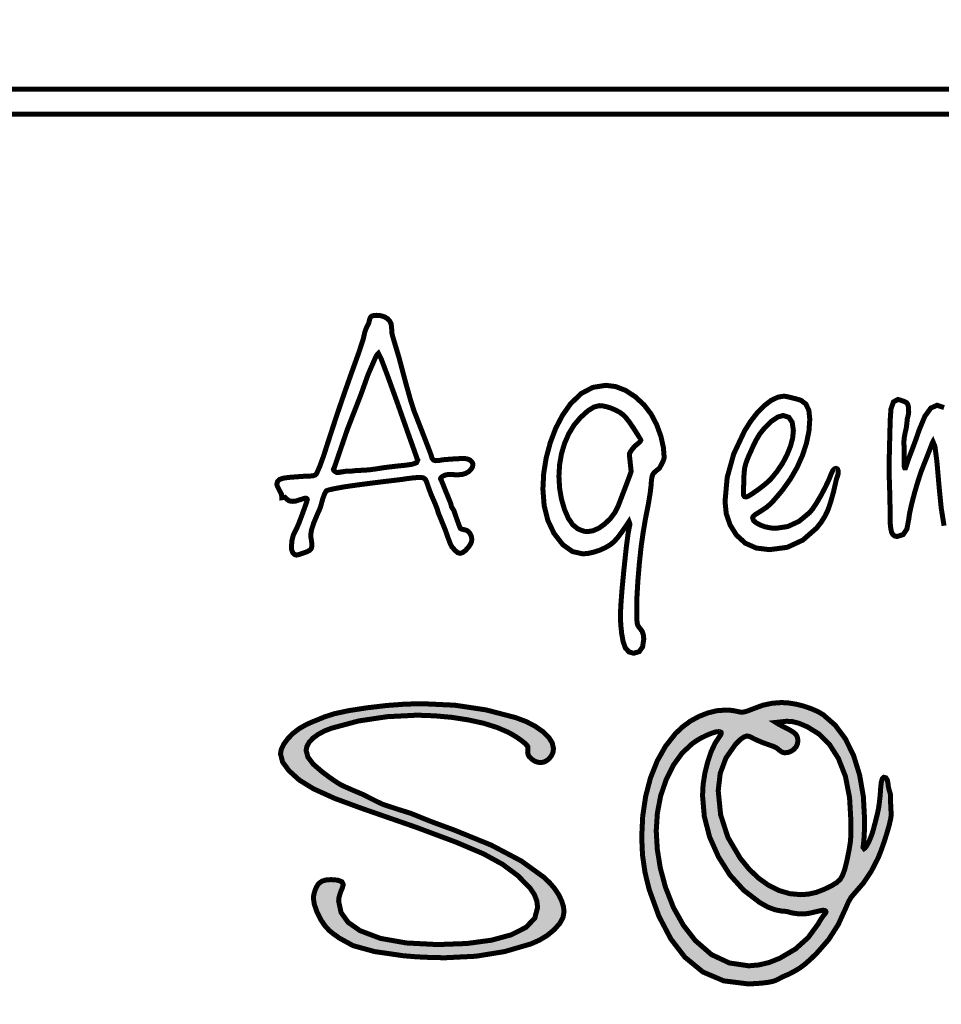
# Model space of a CAD drawing. Header units: millimetres. Extents: x 0 to 6566002, y 0 to 5716629.
# Tile 26 of 99: x 6564187 to 6564197, y 5715825 to 5715836. Entities that reach past the tile are written whole.
import ezdxf
from ezdxf import colors
from ezdxf.entities.mleader import LeaderData, LeaderLine
from ezdxf.math import Vec2, Vec3

# ---------------------------------------------------------------- set-up
doc = ezdxf.new("R2010")
doc.units = ezdxf.units.MM
doc.layers.add('!IS-W-OPIS RZĘDNYCH', color=160, linetype='Continuous', lineweight=13)
doc.styles.get("Standard").update_dxf_attribs({"font": 'arial.ttf'})

msp = doc.modelspace()

# ---------------------------------------------------------------- leaders
at = {"layer": '!IS-W-OPIS RZĘDNYCH'}
ml = msp.add_multileader_mtext('Standard', dxfattribs=at)
ml.set_content('{\\C5;STUDNIA WODOMIERZOWA}', color=256)
ml.set_leader_properties()
ml.build(insert=Vec2(0, 0))
ml.multileader.update_dxf_attribs({"has_text_frame": 1, "text_left_attachment_type": 2, "text_right_attachment_type": 2, "dogleg_length": 0.288, "arrow_head_size": 0.5})
ctx = ml.context
ctx.base_point, ctx.char_height, ctx.arrow_head_size, ctx.landing_gap_size, ctx.plane_origin = Vec3(6564820.407, 5715943.264), 0.8, 0.5, 0.104, Vec3(6564830.685, 5715951.059)
ctx.left_attachment, ctx.right_attachment, ctx.text_align_type, ctx.attachment_type = 2, 2, 1, 1
notes = []
notes.append((ctx, [(0, (0, 0, 0), (0, 0), (1, 0), 1, [])]))
ctx.mtext.insert, ctx.mtext.width, ctx.mtext.alignment, ctx.mtext.flow_direction = Vec3(6564825.378, 5715944.351), 7.02417, 2, 5
ctx.mtext.has_bg_fill, ctx.mtext.bg_color, ctx.mtext.bg_scale_factor, ctx.mtext.bg_transparency, ctx.mtext.use_window_bg_color = 1, -1073741824, 1, 0, 1
for ctx, leaders in notes:
    for number, flags, end, landing, length, lines in leaders:
        leader = LeaderData()
        leader.index, (leader.has_last_leader_line, leader.has_dogleg_vector, leader.attachment_direction) = number, flags
        leader.last_leader_point, leader.dogleg_vector, leader.dogleg_length = Vec3(end), Vec3(landing), length
        for number, points, colour, breaks in lines:
            line = LeaderLine()
            line.index, line.vertices, line.color, line.breaks = number, Vec3.list(points), colors.encode_raw_color(colour), breaks
            leader.lines.append(line)
        ctx.leaders.append(leader)

# ---------------------------------------------------------------- next in the draw order: hatches: boundary and pattern name
at = {"linetype": 'Continuous'}
h = msp.add_hatch(color=0, dxfattribs=at)
h.paths.add_polyline_path([(6564192.799, 5715827.773), (6564192.76, 5715827.836), (6564192.693, 5715827.901), (6564192.607, 5715827.961), (6564192.506, 5715828.013), (6564192.389, 5715828.057), (6564192.059, 5715828.143), (6564191.712, 5715828.195), (6564191.347, 5715828.212), (6564191.156, 5715828.207), (6564190.95, 5715828.192), (6564190.729, 5715828.166), (6564190.524, 5715828.134), (6564190.366, 5715828.1), (6564190.256, 5715828.065), (6564190.229, 5715828.053), (6564190.207, 5715828.044), (6564190.19, 5715828.037), (6564190.127, 5715828.012), (6564190.079, 5715827.991), (6564190.045, 5715827.975), (6564189.971, 5715827.932), (6564189.905, 5715827.881), (6564189.847, 5715827.822), (6564189.802, 5715827.761), (6564189.774, 5715827.704), (6564189.765, 5715827.652), (6564189.788, 5715827.562), (6564189.859, 5715827.465), (6564189.976, 5715827.359), (6564190.134, 5715827.262), (6564190.37, 5715827.155), (6564190.683, 5715827.04), (6564191.279, 5715826.833), (6564191.729, 5715826.665), (6564192.032, 5715826.536), (6564192.243, 5715826.42), (6564192.417, 5715826.291), (6564192.554, 5715826.15), (6564192.599, 5715826.081), (6564192.626, 5715826.011), (6564192.635, 5715825.94), (6564192.603, 5715825.818), (6564192.505, 5715825.716), (6564192.341, 5715825.633), (6564192.12, 5715825.573), (6564191.845, 5715825.536), (6564191.518, 5715825.524), (6564191.17, 5715825.542), (6564190.881, 5715825.593), (6564190.653, 5715825.679), (6564190.52, 5715825.772), (6564190.441, 5715825.882), (6564190.414, 5715826.008), (6564190.417, 5715826.042), (6564190.426, 5715826.079), (6564190.44, 5715826.12), (6564190.454, 5715826.154), (6564190.462, 5715826.179), (6564190.465, 5715826.195), (6564190.45, 5715826.225), (6564190.405, 5715826.243), (6564190.33, 5715826.249), (6564190.274, 5715826.245), (6564190.23, 5715826.232), (6564190.199, 5715826.211), (6564190.183, 5715826.194), (6564190.168, 5715826.169), (6564190.153, 5715826.136), (6564190.142, 5715826.101), (6564190.135, 5715826.07), (6564190.132, 5715826.044), (6564190.142, 5715825.975), (6564190.17, 5715825.893), (6564190.217, 5715825.799), (6564190.26, 5715825.735), (6564190.308, 5715825.682), (6564190.36, 5715825.64), (6564190.38, 5715825.627), (6564190.4, 5715825.612), (6564190.419, 5715825.598), (6564190.575, 5715825.512), (6564190.815, 5715825.446), (6564191.14, 5715825.399), (6564191.287, 5715825.387), (6564191.441, 5715825.38), (6564191.602, 5715825.377), (6564191.947, 5715825.394), (6564192.267, 5715825.446), (6564192.562, 5715825.532), (6564192.658, 5715825.575), (6564192.745, 5715825.628), (6564192.822, 5715825.692), (6564192.882, 5715825.76), (6564192.918, 5715825.825), (6564192.93, 5715825.889), (6564192.923, 5715825.949), (6564192.903, 5715826.013), (6564192.87, 5715826.081), (6564192.825, 5715826.149), (6564192.77, 5715826.213), (6564192.705, 5715826.275), (6564192.453, 5715826.457), (6564192.117, 5715826.634), (6564191.697, 5715826.805), (6564191.56, 5715826.855), (6564191.465, 5715826.89), (6564191.411, 5715826.911), (6564191.363, 5715826.93), (6564191.3, 5715826.956), (6564191.221, 5715826.988), (6564191.065, 5715827.037), (6564190.962, 5715827.071), (6564190.911, 5715827.088), (6564190.877, 5715827.103), (6564190.825, 5715827.128), (6564190.755, 5715827.163), (6564190.722, 5715827.181), (6564190.7, 5715827.192), (6564190.69, 5715827.197), (6564190.572, 5715827.247), (6564190.485, 5715827.285), (6564190.431, 5715827.311), (6564190.384, 5715827.341), (6564190.318, 5715827.386), (6564190.233, 5715827.449), (6564190.132, 5715827.536), (6564190.071, 5715827.616), (6564190.051, 5715827.69), (6564190.06, 5715827.736), (6564190.085, 5715827.782), (6564190.127, 5715827.827), (6564190.184, 5715827.869), (6564190.252, 5715827.906), (6564190.333, 5715827.938), (6564190.635, 5715828.019), (6564190.954, 5715828.067), (6564191.29, 5715828.084), (6564191.485, 5715828.077), (6564191.675, 5715828.06), (6564191.861, 5715828.031), (6564192.032, 5715827.994), (6564192.179, 5715827.948), (6564192.303, 5715827.895), (6564192.351, 5715827.869), (6564192.4, 5715827.839), (6564192.45, 5715827.804), (6564192.492, 5715827.771), (6564192.517, 5715827.746), (6564192.526, 5715827.731), (6564192.524, 5715827.669), (6564192.529, 5715827.643), (6564192.544, 5715827.618), (6564192.57, 5715827.593), (6564192.601, 5715827.572), (6564192.632, 5715827.56), (6564192.665, 5715827.555), (6564192.702, 5715827.56), (6564192.736, 5715827.576), (6564192.767, 5715827.602), (6564192.792, 5715827.635), (6564192.807, 5715827.671), (6564192.812, 5715827.71)])
h.paths.add_polyline_path([(6564195.823, 5715828.089), (6564195.761, 5715828.125), (6564195.688, 5715828.157), (6564195.605, 5715828.185), (6564195.518, 5715828.207), (6564195.436, 5715828.22), (6564195.358, 5715828.225), (6564195.253, 5715828.217), (6564195.149, 5715828.195), (6564195.046, 5715828.157), (6564194.99, 5715828.135), (6564194.945, 5715828.121), (6564194.914, 5715828.117), (6564194.9, 5715828.118), (6564194.877, 5715828.123), (6564194.844, 5715828.13), (6564194.809, 5715828.136), (6564194.773, 5715828.14), (6564194.736, 5715828.141), (6564194.638, 5715828.134), (6564194.538, 5715828.11), (6564194.438, 5715828.071), (6564194.342, 5715828.019), (6564194.255, 5715827.955), (6564194.175, 5715827.88), (6564194.063, 5715827.738), (6564193.97, 5715827.573), (6564193.895, 5715827.385), (6564193.841, 5715827.178), (6564193.808, 5715826.956), (6564193.797, 5715826.721), (6564193.806, 5715826.521), (6564193.834, 5715826.328), (6564193.88, 5715826.14), (6564193.989, 5715825.84), (6564194.122, 5715825.587), (6564194.279, 5715825.383), (6564194.48, 5715825.218), (6564194.713, 5715825.119), (6564194.976, 5715825.086), (6564195.054, 5715825.088), (6564195.128, 5715825.093), (6564195.198, 5715825.101), (6564195.235, 5715825.108), (6564195.262, 5715825.114), (6564195.281, 5715825.12), (6564195.3, 5715825.128), (6564195.329, 5715825.142), (6564195.367, 5715825.163), (6564195.442, 5715825.195), (6564195.508, 5715825.23), (6564195.565, 5715825.265), (6564195.621, 5715825.307), (6564195.683, 5715825.362), (6564195.751, 5715825.428), (6564195.883, 5715825.579), (6564195.99, 5715825.746), (6564196.073, 5715825.928), (6564196.102, 5715825.995), (6564196.133, 5715826.05), (6564196.167, 5715826.09), (6564196.272, 5715826.211), (6564196.361, 5715826.345), (6564196.437, 5715826.493), (6564196.467, 5715826.569), (6564196.499, 5715826.658), (6564196.532, 5715826.761), (6564196.56, 5715826.858), (6564196.576, 5715826.928), (6564196.582, 5715826.971), (6564196.573, 5715827.146), (6564196.573, 5715827.202), (6564196.56, 5715827.245), (6564196.55, 5715827.285), (6564196.546, 5715827.323), (6564196.539, 5715827.361), (6564196.523, 5715827.384), (6564196.5, 5715827.391), (6564196.483, 5715827.376), (6564196.471, 5715827.335), (6564196.464, 5715827.266), (6564196.458, 5715827.182), (6564196.45, 5715827.11), (6564196.442, 5715827.051), (6564196.429, 5715826.99), (6564196.409, 5715826.909), (6564196.383, 5715826.809), (6564196.368, 5715826.759), (6564196.349, 5715826.71), (6564196.328, 5715826.663), (6564196.307, 5715826.625), (6564196.291, 5715826.602), (6564196.276, 5715826.592), (6564196.268, 5715826.603), (6564196.268, 5715826.615), (6564196.27, 5715826.624), (6564196.278, 5715826.702), (6564196.283, 5715826.8), (6564196.285, 5715826.917), (6564196.271, 5715827.176), (6564196.23, 5715827.414), (6564196.163, 5715827.631), (6564196.071, 5715827.819), (6564195.958, 5715827.971)])
h.paths.add_polyline_path([(6564194.936, 5715827.84), (6564194.97, 5715827.852), (6564194.99, 5715827.849), (6564195.016, 5715827.839), (6564195.048, 5715827.822), (6564195.092, 5715827.801), (6564195.148, 5715827.778), (6564195.217, 5715827.753), (6564195.268, 5715827.735), (6564195.3, 5715827.72), (6564195.315, 5715827.708), (6564195.346, 5715827.683), (6564195.371, 5715827.669), (6564195.392, 5715827.664), (6564195.43, 5715827.668), (6564195.465, 5715827.681), (6564195.496, 5715827.703), (6564195.52, 5715827.73), (6564195.535, 5715827.762), (6564195.54, 5715827.796), (6564195.537, 5715827.828), (6564195.528, 5715827.854), (6564195.513, 5715827.875), (6564195.488, 5715827.895), (6564195.448, 5715827.92), (6564195.392, 5715827.949), (6564195.356, 5715827.967), (6564195.323, 5715827.985), (6564195.294, 5715828.003), (6564195.414, 5715828.016), (6564195.476, 5715828.013), (6564195.554, 5715827.993), (6564195.646, 5715827.954), (6564195.78, 5715827.871), (6564195.895, 5715827.754), (6564195.992, 5715827.602), (6564196.071, 5715827.401), (6564196.117, 5715827.164), (6564196.133, 5715826.889), (6564196.132, 5715826.792), (6564196.13, 5715826.719), (6564196.126, 5715826.67), (6564196.119, 5715826.622), (6564196.106, 5715826.55), (6564196.086, 5715826.454), (6564196.063, 5715826.362), (6564196.038, 5715826.295), (6564196.012, 5715826.251), (6564195.974, 5715826.216), (6564195.914, 5715826.179), (6564195.83, 5715826.139), (6564195.744, 5715826.106), (6564195.658, 5715826.087), (6564195.572, 5715826.081), (6564195.45, 5715826.092), (6564195.331, 5715826.127), (6564195.212, 5715826.186), (6564195.099, 5715826.267), (6564194.994, 5715826.368), (6564194.895, 5715826.49), (6564194.759, 5715826.721), (6564194.678, 5715826.972), (6564194.651, 5715827.241), (6564194.673, 5715827.433), (6564194.737, 5715827.606), (6564194.844, 5715827.759), (6564194.894, 5715827.809)], flags=16)
h.paths.add_polyline_path([(6564194.685, 5715827.886), (6564194.683, 5715827.874), (6564194.677, 5715827.861), (6564194.666, 5715827.847), (6564194.616, 5715827.771), (6564194.571, 5715827.675), (6564194.532, 5715827.557), (6564194.501, 5715827.431), (6564194.482, 5715827.307), (6564194.476, 5715827.186), (6564194.496, 5715826.953), (6564194.555, 5715826.725), (6564194.653, 5715826.504), (6564194.782, 5715826.3), (6564194.936, 5715826.13), (6564195.115, 5715825.993), (6564195.204, 5715825.943), (6564195.286, 5715825.912), (6564195.36, 5715825.898), (6564195.388, 5715825.896), (6564195.406, 5715825.894), (6564195.414, 5715825.894), (6564195.471, 5715825.878), (6564195.53, 5715825.869), (6564195.591, 5715825.866), (6564195.63, 5715825.868), (6564195.675, 5715825.875), (6564195.726, 5715825.887), (6564195.773, 5715825.898), (6564195.805, 5715825.905), (6564195.822, 5715825.907), (6564195.84, 5715825.905), (6564195.856, 5715825.896), (6564195.851, 5715825.878), (6564195.839, 5715825.863), (6564195.819, 5715825.839), (6564195.795, 5715825.803), (6564195.766, 5715825.754), (6564195.656, 5715825.603), (6564195.514, 5715825.475), (6564195.339, 5715825.372), (6564195.223, 5715825.325), (6564195.106, 5715825.297), (6564194.991, 5715825.287), (6564194.775, 5715825.319), (6564194.576, 5715825.412), (6564194.395, 5715825.569), (6564194.262, 5715825.74), (6564194.151, 5715825.938), (6564194.062, 5715826.165), (6564194.005, 5715826.376), (6564193.971, 5715826.586), (6564193.959, 5715826.794), (6564193.972, 5715826.992), (6564194.008, 5715827.182), (6564194.07, 5715827.364), (6564194.151, 5715827.527), (6564194.249, 5715827.662), (6564194.363, 5715827.768), (6564194.413, 5715827.802), (6564194.467, 5715827.833), (6564194.527, 5715827.862), (6564194.584, 5715827.885), (6564194.628, 5715827.898), (6564194.66, 5715827.901), (6564194.681, 5715827.896)], flags=16)
h.paths.add_polyline_path([(6564197.938, 5715826.019), (6564198.01, 5715826.492), (6564198.092, 5715826.893), (6564198.183, 5715827.223), (6564198.244, 5715827.407), (6564198.283, 5715827.517), (6564198.298, 5715827.553), (6564198.319, 5715827.527), (6564198.336, 5715827.449), (6564198.35, 5715827.318), (6564198.386, 5715826.975), (6564198.394, 5715826.871), (6564198.402, 5715826.791), (6564198.409, 5715826.736), (6564198.419, 5715826.677), (6564198.424, 5715826.629), (6564198.426, 5715826.589), (6564198.424, 5715826.573), (6564198.422, 5715826.56), (6564198.42, 5715826.555), (6564198.421, 5715826.549), (6564198.424, 5715826.542), (6564198.429, 5715826.532), (6564198.436, 5715826.516), (6564198.441, 5715826.494), (6564198.444, 5715826.463), (6564198.457, 5715826.29), (6564198.472, 5715826.143), (6564198.488, 5715826.023), (6564198.51, 5715825.86), (6564198.52, 5715825.812), (6564198.528, 5715825.772), (6564198.533, 5715825.741), (6564198.547, 5715825.657), (6564198.569, 5715825.565), (6564198.598, 5715825.466), (6564198.631, 5715825.375), (6564198.662, 5715825.305), (6564198.691, 5715825.256), (6564198.75, 5715825.188), (6564198.806, 5715825.148), (6564198.86, 5715825.134), (6564198.879, 5715825.137), (6564198.901, 5715825.144), (6564198.924, 5715825.155), (6564198.951, 5715825.172), (6564198.974, 5715825.189), (6564198.992, 5715825.208), (6564199.007, 5715825.232), (6564199.025, 5715825.264), (6564199.043, 5715825.306), (6564199.068, 5715825.368), (6564199.084, 5715825.406), (6564199.089, 5715825.42), (6564199.084, 5715825.459), (6564199.097, 5715825.474), (6564199.104, 5715825.512), (6564199.116, 5715825.599), (6564199.131, 5715825.737), (6564199.135, 5715825.903), (6564199.14, 5715826.002), (6564199.146, 5715826.068), (6564199.152, 5715826.099), (6564199.157, 5715826.108), (6564199.16, 5715826.114), (6564199.161, 5715826.118), (6564199.16, 5715826.121), (6564199.158, 5715826.126), (6564199.154, 5715826.133), (6564199.15, 5715826.172), (6564199.143, 5715826.255), (6564199.135, 5715826.381), (6564199.133, 5715826.469), (6564199.114, 5715826.542), (6564199.11, 5715826.572), (6564199.1, 5715826.607), (6564199.084, 5715826.644), (6564199.071, 5715826.673), (6564199.063, 5715826.696), (6564199.06, 5715826.712), (6564199.062, 5715826.781), (6564199.06, 5715826.796), (6564199.053, 5715826.806), (6564199.041, 5715826.809), (6564199.033, 5715826.806), (6564199.024, 5715826.798), (6564199.016, 5715826.785), (6564199.008, 5715826.768), (6564199.004, 5715826.752), (6564199.003, 5715826.736), (6564199.003, 5715826.717), (6564199.005, 5715826.687), (6564199.007, 5715826.646), (6564199.007, 5715826.634), (6564199.007, 5715826.623), (6564199.004, 5715826.596), (6564199, 5715826.568), (6564198.999, 5715826.553), (6564198.997, 5715826.528), (6564198.994, 5715826.493), (6564198.98, 5715826.229), (6564198.965, 5715826.017), (6564198.949, 5715825.859), (6564198.934, 5715825.746), (6564198.915, 5715825.643), (6564198.893, 5715825.55), (6564198.87, 5715825.478), (6564198.85, 5715825.434), (6564198.832, 5715825.42), (6564198.821, 5715825.426), (6564198.809, 5715825.445), (6564198.796, 5715825.476), (6564198.749, 5715825.602), (6564198.711, 5715825.734), (6564198.683, 5715825.872), (6564198.653, 5715826.074), (6564198.625, 5715826.317), (6564198.597, 5715826.6), (6564198.592, 5715826.629), (6564198.59, 5715826.651), (6564198.589, 5715826.665), (6564198.585, 5715826.71), (6564198.576, 5715826.807), (6564198.561, 5715826.956), (6564198.531, 5715827.269), (6564198.507, 5715827.488), (6564198.488, 5715827.615), (6564198.46, 5715827.738), (6564198.428, 5715827.818), (6564198.394, 5715827.854), (6564198.342, 5715827.874), (6564198.31, 5715827.887), (6564198.296, 5715827.891), (6564198.276, 5715827.886), (6564198.251, 5715827.869), (6564198.221, 5715827.841), (6564198.186, 5715827.793), (6564198.15, 5715827.725), (6564198.113, 5715827.636), (6564198.005, 5715827.309), (6564197.91, 5715826.945), (6564197.828, 5715826.544), (6564197.806, 5715826.423), (6564197.786, 5715826.323), (6564197.766, 5715826.243), (6564197.76, 5715826.299), (6564197.752, 5715826.427), (6564197.743, 5715826.626), (6564197.743, 5715826.737), (6564197.741, 5715826.885), (6564197.754, 5715827.156), (6564197.749, 5715827.201), (6564197.753, 5715827.231), (6564197.76, 5715827.266), (6564197.765, 5715827.292), (6564197.77, 5715827.365), (6564197.773, 5715827.486), (6564197.776, 5715827.576), (6564197.782, 5715827.652), (6564197.79, 5715827.714), (6564197.795, 5715827.744), (6564197.798, 5715827.771), (6564197.798, 5715827.794), (6564197.793, 5715827.82), (6564197.775, 5715827.846), (6564197.746, 5715827.873), (6564197.712, 5715827.897), (6564197.679, 5715827.911), (6564197.647, 5715827.915), (6564197.638, 5715827.915), (6564197.63, 5715827.914), (6564197.621, 5715827.911), (6564197.583, 5715827.897), (6564197.566, 5715827.899), (6564197.554, 5715827.9), (6564197.547, 5715827.901), (6564197.521, 5715827.897), (6564197.498, 5715827.885), (6564197.478, 5715827.864), (6564197.462, 5715827.838), (6564197.452, 5715827.809), (6564197.449, 5715827.776), (6564197.449, 5715827.762), (6564197.452, 5715827.745), (6564197.455, 5715827.724), (6564197.467, 5715827.64), (6564197.474, 5715827.55), (6564197.476, 5715827.455), (6564197.476, 5715827.403), (6564197.473, 5715827.351), (6564197.47, 5715827.298), (6564197.464, 5715827.204), (6564197.46, 5715827.143), (6564197.459, 5715827.113), (6564197.467, 5715827.046), (6564197.491, 5715827.003), (6564197.532, 5715826.986), (6564197.552, 5715826.983), (6564197.572, 5715826.979), (6564197.58, 5715826.969), (6564197.581, 5715826.949), (6564197.582, 5715826.709), (6564197.587, 5715826.488), (6564197.596, 5715826.288), (6564197.613, 5715826.026), (6564197.623, 5715825.861), (6564197.626, 5715825.795), (6564197.631, 5715825.665), (6564197.639, 5715825.563), (6564197.651, 5715825.489), (6564197.667, 5715825.439), (6564197.69, 5715825.409), (6564197.72, 5715825.399), (6564197.75, 5715825.405), (6564197.788, 5715825.42), (6564197.833, 5715825.446), (6564197.855, 5715825.462), (6564197.871, 5715825.481), (6564197.881, 5715825.501), (6564197.888, 5715825.529), (6564197.892, 5715825.568), (6564197.895, 5715825.618), (6564197.901, 5715825.697), (6564197.915, 5715825.831)])
h.paths.add_polyline_path([(6564202.092, 5715826.781), (6564202.304, 5715826.798), (6564202.482, 5715826.811), (6564202.626, 5715826.82), (6564202.66, 5715826.824), (6564202.699, 5715826.827), (6564202.743, 5715826.829), (6564202.851, 5715826.843), (6564202.917, 5715826.878), (6564202.942, 5715826.936), (6564202.94, 5715826.953), (6564202.929, 5715826.969), (6564202.911, 5715826.984), (6564202.888, 5715826.995), (6564202.863, 5715827.002), (6564202.835, 5715827.004), (6564202.726, 5715826.995), (6564202.652, 5715826.993), (6564202.581, 5715826.989), (6564202.515, 5715826.982), (6564202.467, 5715826.977), (6564202.366, 5715826.971), (6564202.214, 5715826.962), (6564202.139, 5715826.956), (6564202.06, 5715826.948), (6564201.977, 5715826.937), (6564201.897, 5715826.928), (6564201.838, 5715826.923), (6564201.798, 5715826.921), (6564201.785, 5715826.922), (6564201.776, 5715826.923), (6564201.728, 5715826.927), (6564201.69, 5715826.929), (6564201.661, 5715826.93), (6564201.627, 5715826.926), (6564201.59, 5715826.916), (6564201.548, 5715826.898), (6564201.535, 5715826.893), (6564201.518, 5715826.89), (6564201.496, 5715826.889), (6564201.477, 5715826.883), (6564201.003, 5715826.803), (6564200.887, 5715826.762), (6564200.817, 5715826.729), (6564200.794, 5715826.706), (6564200.795, 5715826.699), (6564200.799, 5715826.692), (6564200.809, 5715826.678), (6564200.816, 5715826.668), (6564200.811, 5715826.657), (6564200.797, 5715826.642), (6564200.775, 5715826.622), (6564200.759, 5715826.607), (6564200.75, 5715826.59), (6564200.747, 5715826.572), (6564200.75, 5715826.559), (6564200.76, 5715826.543), (6564200.777, 5715826.521), (6564200.796, 5715826.501), (6564200.812, 5715826.486), (6564200.825, 5715826.477), (6564200.838, 5715826.472), (6564200.854, 5715826.468), (6564200.875, 5715826.467), (6564200.91, 5715826.47), (6564200.942, 5715826.477), (6564200.971, 5715826.49), (6564201.06, 5715826.536), (6564201.146, 5715826.574), (6564201.227, 5715826.603), (6564201.289, 5715826.621), (6564201.367, 5715826.639), (6564201.463, 5715826.657), (6564201.556, 5715826.673), (6564201.629, 5715826.682), (6564201.682, 5715826.685), (6564201.711, 5715826.678), (6564201.736, 5715826.656), (6564201.759, 5715826.621), (6564201.776, 5715826.575), (6564201.786, 5715826.523), (6564201.789, 5715826.465), (6564201.778, 5715826.317), (6564201.746, 5715826.168), (6564201.692, 5715826.018), (6564201.62, 5715825.875), (6564201.532, 5715825.745), (6564201.428, 5715825.628), (6564201.261, 5715825.493), (6564201.083, 5715825.412), (6564200.894, 5715825.385), (6564200.826, 5715825.39), (6564200.755, 5715825.406), (6564200.678, 5715825.433), (6564200.539, 5715825.515), (6564200.415, 5715825.639), (6564200.309, 5715825.805), (6564200.214, 5715826.033), (6564200.157, 5715826.282), (6564200.138, 5715826.551), (6564200.142, 5715826.609), (6564200.155, 5715826.714), (6564200.175, 5715826.865), (6564200.172, 5715826.902), (6564200.191, 5715826.949), (6564200.223, 5715827.072), (6564200.245, 5715827.157), (6564200.259, 5715827.205), (6564200.269, 5715827.235), (6564200.283, 5715827.267), (6564200.299, 5715827.301), (6564200.409, 5715827.494), (6564200.527, 5715827.654), (6564200.653, 5715827.783), (6564200.726, 5715827.841), (6564200.805, 5715827.891), (6564200.888, 5715827.932), (6564200.971, 5715827.962), (6564201.05, 5715827.981), (6564201.124, 5715827.987), (6564201.165, 5715827.986), (6564201.205, 5715827.982), (6564201.244, 5715827.977), (6564201.281, 5715827.969), (6564201.308, 5715827.958), (6564201.326, 5715827.944), (6564201.336, 5715827.925), (6564201.342, 5715827.897), (6564201.345, 5715827.862), (6564201.34, 5715827.791), (6564201.328, 5715827.724), (6564201.308, 5715827.66), (6564201.298, 5715827.629), (6564201.291, 5715827.605), (6564201.289, 5715827.587), (6564201.293, 5715827.567), (6564201.303, 5715827.547), (6564201.32, 5715827.526), (6564201.341, 5715827.508), (6564201.36, 5715827.495), (6564201.379, 5715827.49), (6564201.394, 5715827.489), (6564201.418, 5715827.491), (6564201.45, 5715827.494), (6564201.482, 5715827.497), (6564201.505, 5715827.501), (6564201.518, 5715827.504), (6564201.562, 5715827.532), (6564201.594, 5715827.576), (6564201.614, 5715827.638), (6564201.618, 5715827.657), (6564201.622, 5715827.675), (6564201.634, 5715827.691), (6564201.656, 5715827.725), (6564201.691, 5715827.777), (6564201.796, 5715827.952), (6564201.86, 5715828.068), (6564201.881, 5715828.124), (6564201.88, 5715828.142), (6564201.877, 5715828.154), (6564201.871, 5715828.162), (6564201.861, 5715828.167), (6564201.843, 5715828.171), (6564201.817, 5715828.175), (6564201.723, 5715828.188), (6564201.713, 5715828.187), (6564201.702, 5715828.185), (6564201.689, 5715828.18), (6564201.58, 5715828.154), (6564201.518, 5715828.122), (6564201.508, 5715828.127), (6564201.484, 5715828.139), (6564201.445, 5715828.16), (6564201.352, 5715828.2), (6564201.249, 5715828.224), (6564201.138, 5715828.233), (6564201.034, 5715828.225), (6564200.929, 5715828.201), (6564200.821, 5715828.162), (6564200.715, 5715828.109), (6564200.616, 5715828.044), (6564200.522, 5715827.968), (6564200.413, 5715827.849), (6564200.307, 5715827.694), (6564200.205, 5715827.503), (6564200.118, 5715827.303), (6564200.061, 5715827.121), (6564200.034, 5715826.958), (6564200.03, 5715826.926), (6564200.025, 5715826.896), (6564200.019, 5715826.869), (6564200.002, 5715826.78), (6564199.992, 5715826.665), (6564199.989, 5715826.523), (6564200.031, 5715826.09), (6564200.158, 5715825.717), (6564200.369, 5715825.403), (6564200.447, 5715825.326), (6564200.535, 5715825.262), (6564200.632, 5715825.209), (6564200.734, 5715825.171), (6564200.84, 5715825.148), (6564200.948, 5715825.14), (6564201.081, 5715825.154), (6564201.212, 5715825.195), (6564201.339, 5715825.263), (6564201.48, 5715825.376), (6564201.612, 5715825.518), (6564201.734, 5715825.691), (6564201.85, 5715825.924), (6564201.92, 5715826.176), (6564201.943, 5715826.446), (6564201.94, 5715826.539), (6564201.932, 5715826.621), (6564201.917, 5715826.691), (6564201.914, 5715826.709), (6564201.913, 5715826.725), (6564201.933, 5715826.75), (6564201.993, 5715826.769)])

# ---------------------------------------------------------------- next in the draw order: linework, layer by layer
at = {"color": 0, "linetype": 'Continuous', "const_width": 0.0559}
for points in [[(6564169.983, 5715835.07), (6564243.472, 5715835.07), (6564243.472, 5715740.818), (6564169.983, 5715740.818)], [(6564170.262, 5715834.791), (6564243.193, 5715834.791), (6564243.193, 5715741.098), (6564170.262, 5715741.098)], [(6564191.814, 5715830.948), (6564191.839, 5715830.946), (6564191.862, 5715830.939), (6564191.883, 5715830.928), (6564191.899, 5715830.913), (6564191.909, 5715830.898), (6564191.913, 5715830.881), (6564191.907, 5715830.852), (6564191.891, 5715830.826), (6564191.865, 5715830.801), (6564191.831, 5715830.782), (6564191.794, 5715830.771), (6564191.755, 5715830.767), (6564191.635, 5715830.769), (6564191.618, 5715830.767), (6564191.6, 5715830.762), (6564191.581, 5715830.753), (6564191.565, 5715830.742), (6564191.555, 5715830.732), (6564191.552, 5715830.722), (6564191.561, 5715830.703), (6564191.593, 5715830.623), (6564191.663, 5715830.452), (6564191.674, 5715830.41), (6564191.701, 5715830.366), (6564191.731, 5715830.278), (6564191.752, 5715830.22), (6564191.766, 5715830.183), (6564191.773, 5715830.168), (6564191.781, 5715830.163), (6564191.8, 5715830.157), (6564191.828, 5715830.151), (6564191.847, 5715830.144), (6564191.864, 5715830.131), (6564191.879, 5715830.113), (6564191.891, 5715830.09), (6564191.898, 5715830.066), (6564191.9, 5715830.041), (6564191.896, 5715830.017), (6564191.884, 5715829.99), (6564191.864, 5715829.96), (6564191.829, 5715829.921), (6564191.797, 5715829.898), (6564191.77, 5715829.89), (6564191.743, 5715829.898), (6564191.712, 5715829.924), (6564191.676, 5715829.966), (6564191.661, 5715829.996), (6564191.637, 5715830.058), (6564191.603, 5715830.155), (6564191.526, 5715830.343), (6564191.513, 5715830.388), (6564191.491, 5715830.444), (6564191.462, 5715830.51), (6564191.446, 5715830.547), (6564191.423, 5715830.608), (6564191.394, 5715830.692), (6564191.381, 5715830.717), (6564191.36, 5715830.732), (6564191.332, 5715830.737), (6564191.282, 5715830.735), (6564191.227, 5715830.73), (6564191.166, 5715830.722), (6564191.129, 5715830.716), (6564191.047, 5715830.706), (6564190.92, 5715830.691), (6564190.761, 5715830.671), (6564190.616, 5715830.652), (6564190.484, 5715830.633), (6564190.378, 5715830.614), (6564190.309, 5715830.599), (6564190.277, 5715830.588), (6564190.258, 5715830.556), (6564190.237, 5715830.5), (6564190.215, 5715830.42), (6564190.212, 5715830.408), (6564190.201, 5715830.38), (6564190.181, 5715830.336), (6564190.137, 5715830.232), (6564190.111, 5715830.151), (6564190.102, 5715830.093), (6564190.103, 5715830.082), (6564190.104, 5715830.069), (6564190.107, 5715830.056), (6564190.111, 5715830.027), (6564190.114, 5715830.003), (6564190.115, 5715829.983), (6564190.113, 5715829.962), (6564190.109, 5715829.945), (6564190.101, 5715829.933), (6564190.088, 5715829.922), (6564190.067, 5715829.911), (6564190.038, 5715829.899), (6564189.993, 5715829.884), (6564189.961, 5715829.874), (6564189.944, 5715829.871), (6564189.929, 5715829.874), (6564189.916, 5715829.883), (6564189.903, 5715829.897), (6564189.894, 5715829.916), (6564189.888, 5715829.937), (6564189.887, 5715829.959), (6564189.892, 5715830.03), (6564189.908, 5715830.093), (6564189.935, 5715830.148), (6564189.95, 5715830.178), (6564189.974, 5715830.236), (6564190.007, 5715830.323), (6564190.038, 5715830.409), (6564190.057, 5715830.464), (6564190.064, 5715830.489), (6564190.061, 5715830.498), (6564190.054, 5715830.504), (6564190.042, 5715830.506), (6564190.03, 5715830.503), (6564190.001, 5715830.494), (6564189.955, 5715830.48), (6564189.938, 5715830.474), (6564189.921, 5715830.471), (6564189.901, 5715830.47), (6564189.88, 5715830.472), (6564189.863, 5715830.476), (6564189.85, 5715830.483), (6564189.814, 5715830.515), (6564189.779, 5715830.51), (6564189.777, 5715830.548), (6564189.748, 5715830.602), (6564189.73, 5715830.639), (6564189.724, 5715830.659), (6564189.732, 5715830.691), (6564189.754, 5715830.714), (6564189.793, 5715830.728), (6564189.822, 5715830.733), (6564189.868, 5715830.738), (6564189.931, 5715830.743), (6564189.996, 5715830.748), (6564190.05, 5715830.751), (6564190.091, 5715830.752), (6564190.128, 5715830.755), (6564190.153, 5715830.764), (6564190.168, 5715830.78), (6564190.203, 5715830.86), (6564190.246, 5715830.977), (6564190.296, 5715831.133), (6564190.389, 5715831.418), (6564190.475, 5715831.67), (6564190.553, 5715831.891), (6564190.64, 5715832.133), (6564190.69, 5715832.286), (6564190.704, 5715832.351), (6564190.715, 5715832.385), (6564190.73, 5715832.42), (6564190.749, 5715832.454), (6564190.757, 5715832.49), (6564190.765, 5715832.516), (6564190.775, 5715832.531), (6564190.788, 5715832.539), (6564190.808, 5715832.544), (6564190.835, 5715832.546), (6564190.883, 5715832.542), (6564190.924, 5715832.53), (6564190.959, 5715832.509), (6564190.985, 5715832.482), (6564191, 5715832.449), (6564191.005, 5715832.411), (6564191.007, 5715832.376), (6564191.009, 5715832.349), (6564191.012, 5715832.332), (6564191.022, 5715832.294), (6564191.048, 5715832.208), (6564191.088, 5715832.074), (6564191.161, 5715831.799), (6564191.216, 5715831.603), (6564191.253, 5715831.486), (6564191.358, 5715831.217), (6564191.422, 5715831.051), (6564191.446, 5715830.987), (6564191.456, 5715830.952), (6564191.473, 5715830.931), (6564191.497, 5715830.924), (6564191.518, 5715830.925), (6564191.544, 5715830.928), (6564191.573, 5715830.933), (6564191.607, 5715830.937), (6564191.677, 5715830.942), (6564191.782, 5715830.948), (6564191.794, 5715830.948), (6564191.804, 5715830.948)], [(6564190.858, 5715832.122), (6564190.844, 5715832.109), (6564190.822, 5715832.068), (6564190.792, 5715831.999), (6564190.743, 5715831.887), (6564190.661, 5715831.657), (6564190.512, 5715831.275), (6564190.365, 5715830.845), (6564190.36, 5715830.837), (6564190.357, 5715830.831), (6564190.356, 5715830.827), (6564190.358, 5715830.819), (6564190.364, 5715830.811), (6564190.375, 5715830.803), (6564190.387, 5715830.795), (6564190.397, 5715830.792), (6564190.405, 5715830.791), (6564190.495, 5715830.806), (6564190.544, 5715830.806), (6564190.621, 5715830.815), (6564190.689, 5715830.817), (6564190.755, 5715830.822), (6564190.817, 5715830.83), (6564190.927, 5715830.847), (6564191.041, 5715830.861), (6564191.159, 5715830.873), (6564191.236, 5715830.884), (6564191.283, 5715830.901), (6564191.3, 5715830.924), (6564191.299, 5715830.927), (6564191.297, 5715830.932), (6564191.293, 5715830.938), (6564191.26, 5715831.031), (6564191.185, 5715831.241), (6564191.07, 5715831.568), (6564190.959, 5715831.875), (6564190.889, 5715832.06)], [(6564193.397, 5715831.765), (6564193.506, 5715831.751), (6564193.615, 5715831.709), (6564193.724, 5715831.638), (6564193.823, 5715831.547), (6564193.903, 5715831.442), (6564193.965, 5715831.323), (6564194.012, 5715831.193), (6564194.039, 5715831.071), (6564194.048, 5715830.958), (6564194.042, 5715830.934), (6564194.024, 5715830.895), (6564193.995, 5715830.84), (6564193.959, 5715830.812), (6564193.933, 5715830.788), (6564193.919, 5715830.767), (6564193.911, 5715830.74), (6564193.905, 5715830.699), (6564193.901, 5715830.643), (6564193.892, 5715830.566), (6564193.872, 5715830.444), (6564193.839, 5715830.276), (6564193.814, 5715830.129), (6564193.79, 5715829.962), (6564193.77, 5715829.772), (6564193.754, 5715829.581), (6564193.744, 5715829.407), (6564193.741, 5715829.251), (6564193.742, 5715829.184), (6564193.744, 5715829.135), (6564193.747, 5715829.106), (6564193.754, 5715829.086), (6564193.766, 5715829.066), (6564193.783, 5715829.046), (6564193.803, 5715829.017), (6564193.815, 5715828.98), (6564193.82, 5715828.934), (6564193.807, 5715828.846), (6564193.769, 5715828.793), (6564193.707, 5715828.775), (6564193.655, 5715828.79), (6564193.615, 5715828.833), (6564193.589, 5715828.906), (6564193.573, 5715828.997), (6564193.563, 5715829.094), (6564193.559, 5715829.197), (6564193.564, 5715829.311), (6564193.577, 5715829.484), (6564193.599, 5715829.715), (6564193.623, 5715829.94), (6564193.643, 5715830.097), (6564193.659, 5715830.185), (6564193.663, 5715830.2), (6564193.664, 5715830.211), (6564193.664, 5715830.219), (6564193.655, 5715830.245), (6564193.632, 5715830.211), (6564193.576, 5715830.128), (6564193.527, 5715830.064), (6564193.486, 5715830.018), (6564193.445, 5715829.985), (6564193.392, 5715829.954), (6564193.328, 5715829.925), (6564193.26, 5715829.903), (6564193.197, 5715829.889), (6564193.14, 5715829.884), (6564193.024, 5715829.91), (6564192.917, 5715829.986), (6564192.818, 5715830.113), (6564192.749, 5715830.258), (6564192.708, 5715830.422), (6564192.694, 5715830.606), (6564192.703, 5715830.783), (6564192.731, 5715830.956), (6564192.777, 5715831.127), (6564192.838, 5715831.288), (6564192.913, 5715831.431), (6564193.002, 5715831.558), (6564193.121, 5715831.673), (6564193.252, 5715831.742)], [(6564195.966, 5715830.838), (6564195.976, 5715830.835), (6564195.984, 5715830.827), (6564195.989, 5715830.813), (6564195.991, 5715830.797), (6564195.99, 5715830.778), (6564195.984, 5715830.757), (6564195.97, 5715830.715), (6564195.937, 5715830.572), (6564195.905, 5715830.459), (6564195.876, 5715830.374), (6564195.843, 5715830.305), (6564195.801, 5715830.238), (6564195.75, 5715830.173), (6564195.596, 5715830.038), (6564195.421, 5715829.957), (6564195.223, 5715829.931), (6564195.076, 5715829.949), (6564194.954, 5715830.003), (6564194.855, 5715830.093), (6564194.784, 5715830.206), (6564194.741, 5715830.331), (6564194.727, 5715830.468), (6564194.751, 5715830.737), (6564194.824, 5715830.999), (6564194.945, 5715831.256), (6564195.013, 5715831.364), (6564195.086, 5715831.458), (6564195.164, 5715831.537), (6564195.242, 5715831.597), (6564195.315, 5715831.632), (6564195.383, 5715831.644), (6564195.4, 5715831.642), (6564195.431, 5715831.636), (6564195.476, 5715831.625), (6564195.523, 5715831.613), (6564195.557, 5715831.603), (6564195.577, 5715831.596), (6564195.63, 5715831.555), (6564195.663, 5715831.485), (6564195.673, 5715831.385), (6564195.664, 5715831.256), (6564195.637, 5715831.122), (6564195.592, 5715830.984), (6564195.531, 5715830.848), (6564195.456, 5715830.718), (6564195.368, 5715830.595), (6564195.31, 5715830.526), (6564195.263, 5715830.472), (6564195.226, 5715830.434), (6564195.189, 5715830.403), (6564195.142, 5715830.371), (6564195.086, 5715830.336), (6564195.057, 5715830.317), (6564195.04, 5715830.3), (6564195.035, 5715830.285), (6564195.044, 5715830.258), (6564195.072, 5715830.232), (6564195.118, 5715830.207), (6564195.174, 5715830.186), (6564195.232, 5715830.174), (6564195.293, 5715830.169), (6564195.427, 5715830.189), (6564195.553, 5715830.247), (6564195.671, 5715830.345), (6564195.706, 5715830.387), (6564195.748, 5715830.451), (6564195.799, 5715830.538), (6564195.848, 5715830.631), (6564195.887, 5715830.713), (6564195.916, 5715830.786), (6564195.931, 5715830.815), (6564195.947, 5715830.832)], [(6564193.326, 5715831.538), (6564193.265, 5715831.523), (6564193.194, 5715831.479), (6564193.113, 5715831.405), (6564193.043, 5715831.323), (6564192.984, 5715831.227), (6564192.936, 5715831.118), (6564192.901, 5715831), (6564192.88, 5715830.877), (6564192.873, 5715830.75), (6564192.88, 5715830.62), (6564192.901, 5715830.496), (6564192.935, 5715830.38), (6564192.978, 5715830.281), (6564193.027, 5715830.209), (6564193.083, 5715830.164), (6564193.122, 5715830.147), (6564193.158, 5715830.136), (6564193.19, 5715830.132), (6564193.253, 5715830.142), (6564193.319, 5715830.171), (6564193.386, 5715830.219), (6564193.448, 5715830.279), (6564193.497, 5715830.345), (6564193.534, 5715830.418), (6564193.615, 5715830.629), (6564193.663, 5715830.757), (6564193.679, 5715830.803), (6564193.659, 5715830.994), (6564193.661, 5715831.005), (6564193.67, 5715831.022), (6564193.686, 5715831.045), (6564193.705, 5715831.069), (6564193.723, 5715831.088), (6564193.74, 5715831.103), (6564193.766, 5715831.124), (6564193.781, 5715831.14), (6564193.787, 5715831.152), (6564193.778, 5715831.169), (6564193.751, 5715831.215), (6564193.704, 5715831.289), (6564193.662, 5715831.351), (6564193.624, 5715831.4), (6564193.59, 5715831.435), (6564193.553, 5715831.463), (6564193.506, 5715831.488), (6564193.45, 5715831.512), (6564193.404, 5715831.526), (6564193.363, 5715831.535)], [(6564195.377, 5715831.428), (6564195.317, 5715831.412), (6564195.247, 5715831.365), (6564195.167, 5715831.287), (6564195.117, 5715831.225), (6564195.072, 5715831.151), (6564195.03, 5715831.064), (6564195.02, 5715831.039), (6564195.008, 5715831.013), (6564194.996, 5715830.987), (6564194.973, 5715830.932), (6564194.956, 5715830.883), (6564194.946, 5715830.84), (6564194.94, 5715830.787), (6564194.936, 5715830.704), (6564194.934, 5715830.591), (6564194.932, 5715830.559), (6564194.935, 5715830.537), (6564194.945, 5715830.523), (6564194.962, 5715830.519), (6564194.986, 5715830.527), (6564195.029, 5715830.554), (6564195.092, 5715830.598), (6564195.157, 5715830.647), (6564195.206, 5715830.688), (6564195.239, 5715830.72), (6564195.31, 5715830.807), (6564195.371, 5715830.898), (6564195.421, 5715830.994), (6564195.459, 5715831.089), (6564195.482, 5715831.178), (6564195.49, 5715831.261), (6564195.477, 5715831.352), (6564195.439, 5715831.408)], [(6564191.29, 5715828.084), (6564190.954, 5715828.067), (6564190.635, 5715828.019), (6564190.333, 5715827.938), (6564190.252, 5715827.906), (6564190.184, 5715827.869), (6564190.127, 5715827.827), (6564190.085, 5715827.782), (6564190.06, 5715827.736), (6564190.051, 5715827.69), (6564190.071, 5715827.616), (6564190.132, 5715827.536), (6564190.233, 5715827.449), (6564190.318, 5715827.386), (6564190.384, 5715827.341), (6564190.431, 5715827.311), (6564190.485, 5715827.285), (6564190.572, 5715827.247), (6564190.69, 5715827.197), (6564190.7, 5715827.192), (6564190.722, 5715827.181), (6564190.755, 5715827.163), (6564190.825, 5715827.128), (6564190.877, 5715827.103), (6564190.911, 5715827.088), (6564190.962, 5715827.071), (6564191.065, 5715827.037), (6564191.221, 5715826.988), (6564191.3, 5715826.956), (6564191.363, 5715826.93), (6564191.411, 5715826.911), (6564191.465, 5715826.89), (6564191.56, 5715826.855), (6564191.697, 5715826.805), (6564192.117, 5715826.634), (6564192.453, 5715826.457), (6564192.705, 5715826.275), (6564192.77, 5715826.213), (6564192.825, 5715826.149), (6564192.87, 5715826.081), (6564192.903, 5715826.013), (6564192.923, 5715825.949), (6564192.93, 5715825.889), (6564192.918, 5715825.825), (6564192.882, 5715825.76), (6564192.822, 5715825.692), (6564192.745, 5715825.628), (6564192.658, 5715825.575), (6564192.562, 5715825.532), (6564192.267, 5715825.446), (6564191.947, 5715825.394), (6564191.602, 5715825.377), (6564191.441, 5715825.38), (6564191.287, 5715825.387), (6564191.14, 5715825.399), (6564190.815, 5715825.446), (6564190.575, 5715825.512), (6564190.419, 5715825.598), (6564190.4, 5715825.612), (6564190.38, 5715825.627), (6564190.36, 5715825.64), (6564190.308, 5715825.682), (6564190.26, 5715825.735), (6564190.217, 5715825.799), (6564190.17, 5715825.893), (6564190.142, 5715825.975), (6564190.132, 5715826.044), (6564190.135, 5715826.07), (6564190.142, 5715826.101), (6564190.153, 5715826.136), (6564190.168, 5715826.169), (6564190.183, 5715826.194), (6564190.199, 5715826.211), (6564190.23, 5715826.232), (6564190.274, 5715826.245), (6564190.33, 5715826.249), (6564190.405, 5715826.243), (6564190.45, 5715826.225), (6564190.465, 5715826.195), (6564190.462, 5715826.179), (6564190.454, 5715826.154), (6564190.44, 5715826.12), (6564190.426, 5715826.079), (6564190.417, 5715826.042), (6564190.414, 5715826.008), (6564190.441, 5715825.882), (6564190.52, 5715825.772), (6564190.653, 5715825.679), (6564190.881, 5715825.593), (6564191.17, 5715825.542), (6564191.518, 5715825.524), (6564191.845, 5715825.536), (6564192.12, 5715825.573), (6564192.341, 5715825.633), (6564192.505, 5715825.716), (6564192.603, 5715825.818), (6564192.635, 5715825.94), (6564192.626, 5715826.011), (6564192.599, 5715826.081), (6564192.554, 5715826.15), (6564192.417, 5715826.291), (6564192.243, 5715826.42), (6564192.032, 5715826.536), (6564191.729, 5715826.665), (6564191.279, 5715826.833), (6564190.683, 5715827.04), (6564190.37, 5715827.155), (6564190.134, 5715827.262), (6564189.976, 5715827.359), (6564189.859, 5715827.465), (6564189.788, 5715827.562), (6564189.765, 5715827.652), (6564189.774, 5715827.704), (6564189.802, 5715827.761), (6564189.847, 5715827.822), (6564189.905, 5715827.881), (6564189.971, 5715827.932), (6564190.045, 5715827.975), (6564190.079, 5715827.991), (6564190.127, 5715828.012), (6564190.19, 5715828.037), (6564190.207, 5715828.044), (6564190.229, 5715828.053), (6564190.256, 5715828.065), (6564190.366, 5715828.1), (6564190.524, 5715828.134), (6564190.729, 5715828.166), (6564190.95, 5715828.192), (6564191.156, 5715828.207), (6564191.347, 5715828.212), (6564191.712, 5715828.195), (6564192.059, 5715828.143), (6564192.389, 5715828.057), (6564192.506, 5715828.013), (6564192.607, 5715827.961), (6564192.693, 5715827.901), (6564192.76, 5715827.836), (6564192.799, 5715827.773), (6564192.812, 5715827.71), (6564192.807, 5715827.671), (6564192.792, 5715827.635), (6564192.767, 5715827.602), (6564192.736, 5715827.576), (6564192.702, 5715827.56), (6564192.665, 5715827.555), (6564192.632, 5715827.56), (6564192.601, 5715827.572), (6564192.57, 5715827.593), (6564192.544, 5715827.618), (6564192.529, 5715827.643), (6564192.524, 5715827.669), (6564192.526, 5715827.731), (6564192.517, 5715827.746), (6564192.492, 5715827.771), (6564192.45, 5715827.804), (6564192.4, 5715827.839), (6564192.351, 5715827.869), (6564192.303, 5715827.895), (6564192.179, 5715827.948), (6564192.032, 5715827.994), (6564191.861, 5715828.031), (6564191.675, 5715828.06), (6564191.485, 5715828.077)], [(6564196.5, 5715827.391), (6564196.523, 5715827.384), (6564196.539, 5715827.361), (6564196.546, 5715827.323), (6564196.55, 5715827.285), (6564196.56, 5715827.245), (6564196.573, 5715827.202), (6564196.573, 5715827.146), (6564196.582, 5715826.971), (6564196.576, 5715826.928), (6564196.56, 5715826.858), (6564196.532, 5715826.761), (6564196.499, 5715826.658), (6564196.467, 5715826.569), (6564196.437, 5715826.493), (6564196.361, 5715826.345), (6564196.272, 5715826.211), (6564196.167, 5715826.09), (6564196.133, 5715826.05), (6564196.102, 5715825.995), (6564196.073, 5715825.928), (6564195.99, 5715825.746), (6564195.883, 5715825.579), (6564195.751, 5715825.428), (6564195.683, 5715825.362), (6564195.621, 5715825.307), (6564195.565, 5715825.265), (6564195.508, 5715825.23), (6564195.442, 5715825.195), (6564195.367, 5715825.163), (6564195.329, 5715825.142), (6564195.3, 5715825.128), (6564195.281, 5715825.12), (6564195.262, 5715825.114), (6564195.235, 5715825.108), (6564195.198, 5715825.101), (6564195.128, 5715825.093), (6564195.054, 5715825.088), (6564194.976, 5715825.086), (6564194.713, 5715825.119), (6564194.48, 5715825.218), (6564194.279, 5715825.383), (6564194.122, 5715825.587), (6564193.989, 5715825.84), (6564193.88, 5715826.14), (6564193.834, 5715826.328), (6564193.806, 5715826.521), (6564193.797, 5715826.721), (6564193.808, 5715826.956), (6564193.841, 5715827.178), (6564193.895, 5715827.385), (6564193.97, 5715827.573), (6564194.063, 5715827.738), (6564194.175, 5715827.88), (6564194.255, 5715827.955), (6564194.342, 5715828.019), (6564194.438, 5715828.071), (6564194.538, 5715828.11), (6564194.638, 5715828.134), (6564194.736, 5715828.141), (6564194.773, 5715828.14), (6564194.809, 5715828.136), (6564194.844, 5715828.13), (6564194.877, 5715828.123), (6564194.9, 5715828.118), (6564194.914, 5715828.117), (6564194.945, 5715828.121), (6564194.99, 5715828.135), (6564195.046, 5715828.157), (6564195.149, 5715828.195), (6564195.253, 5715828.217), (6564195.358, 5715828.225), (6564195.436, 5715828.22), (6564195.518, 5715828.207), (6564195.605, 5715828.185), (6564195.688, 5715828.157), (6564195.761, 5715828.125), (6564195.823, 5715828.089), (6564195.958, 5715827.971), (6564196.071, 5715827.819), (6564196.163, 5715827.631), (6564196.23, 5715827.414), (6564196.271, 5715827.176), (6564196.285, 5715826.917), (6564196.283, 5715826.8), (6564196.278, 5715826.702), (6564196.27, 5715826.624), (6564196.269, 5715826.618), (6564196.268, 5715826.613), (6564196.268, 5715826.609), (6564196.269, 5715826.601), (6564196.273, 5715826.596), (6564196.279, 5715826.594), (6564196.291, 5715826.602), (6564196.307, 5715826.625), (6564196.328, 5715826.663), (6564196.349, 5715826.71), (6564196.368, 5715826.759), (6564196.383, 5715826.809), (6564196.409, 5715826.909), (6564196.429, 5715826.99), (6564196.442, 5715827.051), (6564196.45, 5715827.11), (6564196.458, 5715827.182), (6564196.464, 5715827.266), (6564196.471, 5715827.335), (6564196.483, 5715827.376)], [(6564194.97, 5715827.852), (6564194.936, 5715827.84), (6564194.894, 5715827.809), (6564194.844, 5715827.759), (6564194.737, 5715827.606), (6564194.673, 5715827.433), (6564194.651, 5715827.241), (6564194.678, 5715826.972), (6564194.759, 5715826.721), (6564194.895, 5715826.49), (6564194.994, 5715826.368), (6564195.099, 5715826.267), (6564195.212, 5715826.186), (6564195.331, 5715826.127), (6564195.45, 5715826.092), (6564195.572, 5715826.081), (6564195.658, 5715826.087), (6564195.744, 5715826.106), (6564195.83, 5715826.139), (6564195.914, 5715826.179), (6564195.974, 5715826.216), (6564196.012, 5715826.251), (6564196.038, 5715826.295), (6564196.063, 5715826.362), (6564196.086, 5715826.454), (6564196.106, 5715826.55), (6564196.119, 5715826.622), (6564196.126, 5715826.67), (6564196.13, 5715826.719), (6564196.132, 5715826.792), (6564196.133, 5715826.889), (6564196.117, 5715827.164), (6564196.071, 5715827.401), (6564195.992, 5715827.602), (6564195.895, 5715827.754), (6564195.78, 5715827.871), (6564195.646, 5715827.954), (6564195.554, 5715827.993), (6564195.476, 5715828.013), (6564195.414, 5715828.016), (6564195.294, 5715828.003), (6564195.323, 5715827.985), (6564195.356, 5715827.967), (6564195.392, 5715827.949), (6564195.448, 5715827.92), (6564195.488, 5715827.895), (6564195.513, 5715827.875), (6564195.528, 5715827.854), (6564195.537, 5715827.828), (6564195.54, 5715827.796), (6564195.535, 5715827.762), (6564195.52, 5715827.73), (6564195.496, 5715827.703), (6564195.465, 5715827.681), (6564195.43, 5715827.668), (6564195.392, 5715827.664), (6564195.371, 5715827.669), (6564195.346, 5715827.683), (6564195.315, 5715827.708), (6564195.3, 5715827.72), (6564195.268, 5715827.735), (6564195.217, 5715827.753), (6564195.148, 5715827.778), (6564195.092, 5715827.801), (6564195.048, 5715827.822), (6564195.016, 5715827.839), (6564194.99, 5715827.849)], [(6564194.66, 5715827.901), (6564194.628, 5715827.898), (6564194.584, 5715827.885), (6564194.527, 5715827.862), (6564194.467, 5715827.833), (6564194.413, 5715827.802), (6564194.363, 5715827.768), (6564194.249, 5715827.662), (6564194.151, 5715827.527), (6564194.07, 5715827.364), (6564194.008, 5715827.182), (6564193.972, 5715826.992), (6564193.959, 5715826.794), (6564193.971, 5715826.586), (6564194.005, 5715826.376), (6564194.062, 5715826.165), (6564194.151, 5715825.938), (6564194.262, 5715825.74), (6564194.395, 5715825.569), (6564194.576, 5715825.412), (6564194.775, 5715825.319), (6564194.991, 5715825.287), (6564195.106, 5715825.297), (6564195.223, 5715825.325), (6564195.339, 5715825.372), (6564195.514, 5715825.475), (6564195.656, 5715825.603), (6564195.766, 5715825.754), (6564195.795, 5715825.803), (6564195.819, 5715825.839), (6564195.839, 5715825.863), (6564195.847, 5715825.873), (6564195.852, 5715825.882), (6564195.854, 5715825.889), (6564195.85, 5715825.899), (6564195.84, 5715825.905), (6564195.822, 5715825.907), (6564195.805, 5715825.905), (6564195.773, 5715825.898), (6564195.726, 5715825.887), (6564195.675, 5715825.875), (6564195.63, 5715825.868), (6564195.591, 5715825.866), (6564195.53, 5715825.869), (6564195.471, 5715825.878), (6564195.414, 5715825.894), (6564195.406, 5715825.894), (6564195.388, 5715825.896), (6564195.36, 5715825.898), (6564195.286, 5715825.912), (6564195.204, 5715825.943), (6564195.115, 5715825.993), (6564194.936, 5715826.13), (6564194.782, 5715826.3), (6564194.653, 5715826.504), (6564194.555, 5715826.725), (6564194.496, 5715826.953), (6564194.476, 5715827.186), (6564194.482, 5715827.307), (6564194.501, 5715827.431), (6564194.532, 5715827.557), (6564194.571, 5715827.675), (6564194.616, 5715827.771), (6564194.666, 5715827.847), (6564194.677, 5715827.861), (6564194.683, 5715827.874), (6564194.685, 5715827.886), (6564194.683, 5715827.892), (6564194.674, 5715827.897)]]:
    msp.add_lwpolyline(points, close=True, dxfattribs=at)
msp.add_lwpolyline([(6564197.172, 5715830.198), (6564197.141, 5715830.389), (6564197.117, 5715830.629), (6564197.092, 5715830.913), (6564197.07, 5715831.083), (6564197.053, 5715831.14), (6564197.048, 5715831.136), (6564197.041, 5715831.123), (6564197.033, 5715831.101), (6564197.016, 5715831.056), (6564196.99, 5715830.99), (6564196.955, 5715830.901), (6564196.918, 5715830.808), (6564196.881, 5715830.696), (6564196.842, 5715830.564), (6564196.809, 5715830.436), (6564196.787, 5715830.337), (6564196.777, 5715830.267), (6564196.757, 5715830.162), (6564196.715, 5715830.099), (6564196.649, 5715830.078), (6564196.622, 5715830.083), (6564196.602, 5715830.098), (6564196.587, 5715830.122), (6564196.578, 5715830.16), (6564196.572, 5715830.214), (6564196.57, 5715830.285), (6564196.57, 5715830.347), (6564196.568, 5715830.46), (6564196.564, 5715830.625), (6564196.561, 5715830.708), (6564196.56, 5715830.786), (6564196.559, 5715830.858), (6564196.56, 5715830.925), (6564196.561, 5715830.994), (6564196.562, 5715831.066), (6564196.567, 5715831.214), (6564196.569, 5715831.314), (6564196.57, 5715831.366), (6564196.579, 5715831.5), (6564196.607, 5715831.58), (6564196.656, 5715831.607), (6564196.665, 5715831.605), (6564196.681, 5715831.601), (6564196.704, 5715831.593), (6564196.727, 5715831.584), (6564196.744, 5715831.577), (6564196.754, 5715831.571), (6564196.767, 5715831.553), (6564196.775, 5715831.517), (6564196.777, 5715831.463), (6564196.776, 5715831.451), (6564196.771, 5715831.428), (6564196.762, 5715831.394), (6564196.757, 5715831.346), (6564196.753, 5715831.311), (6564196.75, 5715831.289), (6564196.736, 5715831.228), (6564196.727, 5715831.178), (6564196.724, 5715831.138), (6564196.728, 5715830.907), (6564196.726, 5715830.879), (6564196.727, 5715830.857), (6564196.732, 5715830.844), (6564196.739, 5715830.84), (6564196.742, 5715830.844), (6564196.747, 5715830.856), (6564196.753, 5715830.877), (6564196.764, 5715830.91), (6564196.777, 5715830.948), (6564196.794, 5715830.992), (6564196.825, 5715831.073), (6564196.859, 5715831.165), (6564196.895, 5715831.269), (6564196.958, 5715831.42), (6564197.024, 5715831.511), (6564197.093, 5715831.542), (6564197.172, 5715831.517)], dxfattribs=at)

doc.saveas('drawing.dxf')
